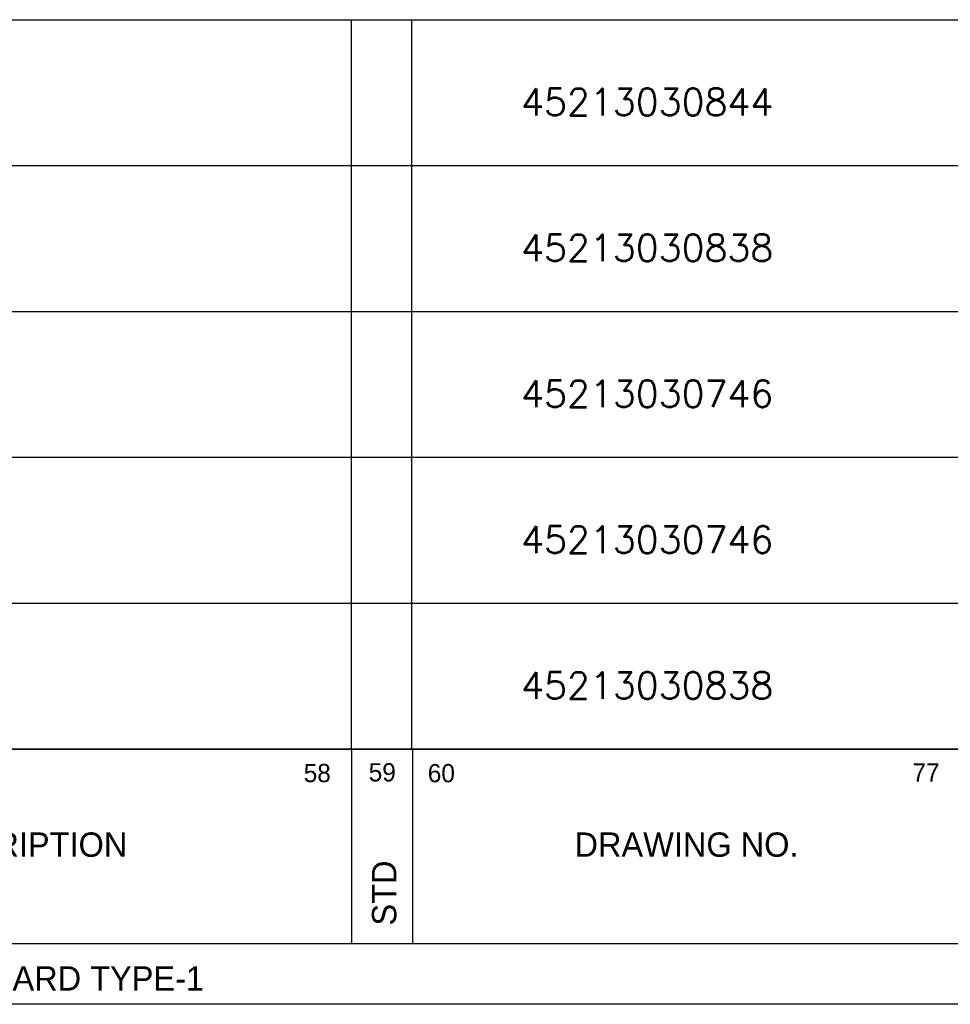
# Model space of a CAD drawing. Extents: x 10867 to 12547, y -210 to 978.
# Tile 5 of 7: x 11830 to 12136, y 130 to 454. Entities that reach past the tile are written whole.
import ezdxf
from ezdxf.enums import TextEntityAlignment as Align

# ---------------------------------------------------------------- set-up
doc = ezdxf.new("R2010")
doc.units = 0
doc.header["$LTSCALE"] = 5
doc.header["$MEASUREMENT"] = 0
doc.layers.get('0').update_dxf_attribs({"linetype": 'CONTINUOUS'})
doc.styles.add('ROMANS', font='romans.shx')

# ---------------------------------------------------------------- blocks, each defined once
blk = doc.blocks.new('A3')
at = {"color": 5}
for p, q in [((410, 106), (168, 106)), ((268, 106), (268, 90)), ((273, 106), (273, 90)), ((168, 90), (410, 90))]:
    blk.add_line(p, q, dxfattribs=at)
blk.add_line((410, 85), (240, 85))
for s, height, p in [('58', 1.5, (264.062, 103.276)), ('59', 1.5, (269.409, 103.337)), ('60', 1.5, (274.268, 103.268)), ('77', 1.5, (314.129, 103.316)), ('DESCRIPTION', 2, (231.275, 97.138)), ('DRAWING NO.', 2, (286.338, 97.138)), ('CARD TYPE-1', 2, (238.179, 86.13))]:
    blk.add_text(s, height=height, dxfattribs=at).set_placement(p)
blk.add_text('STD', height=2, rotation=90, dxfattribs=at).set_placement((271.68, 91.481))
at = {"color": 7, "style": 'ROMANS', "width": 1.3}
blk.add_attdef('DRG_NO', (81.193, 282.789), '', height=3.5, rotation=180, dxfattribs=at)
at = {"style": 'ROMANS'}
for tag, p, width in [('SHTNO', (13.589, 112.796), 0.8), ('REV_NO', (13.609, 103.509), 0.8), ('DRG_NO', (13.688, 75.163), 0.9)]:
    blk.add_attdef(tag, p, '', height=2.8, rotation=90, dxfattribs=dict(at, width=width))
at = {"color": 7, "style": 'ROMANS'}
for tag, p, height in [('PRODUCT', (309.081, 74.125), 4), ('DRN_SIGN', (366.754, 58.083), 1), ('CHD_SIGN', (366.794, 52.108), 1), ('APP_SIGN', (367.443, 46.306), 1), ('TITLE1', (257.161, 19.996), 3.5), ('TITLE2', (256.849, 13.78), 3.5)]:
    blk.add_attdef(tag, p, '', height=height, dxfattribs=at)
for tag, height, p in [('DRN_BY', 2, (352.453, 59.462)), ('DRN_DATE', 1.5, (390.703, 59.562)), ('CHD_BY', 2, (352.453, 53.454)), ('CHD_DATE', 1.5, (390.606, 54.046)), ('NOVAR', 2.5, (403.979, 50.511)), ('APP_BY', 2, (352.453, 47.446)), ('APP_DATE', 1.5, (390.606, 47.546)), ('REFTOASSY', 2.5, (357.116, 34.38)), ('ITNO', 2.5, (390.337, 34.655)), ('SCALE', 2.5, (313.439, 33.999)), ('NOIT', 2.5, (404.463, 32.959)), ('REV_NO', 3.5, (404.113, 21.064)), ('SHTNO', 2.5, (364.939, 12.481)), ('NOSHT', 2.5, (406.967, 12.659))]:
    blk.add_attdef(tag, text='', height=height, dxfattribs=at).set_placement(p, align=Align.MIDDLE)
at = {"color": 7, "style": 'ROMANS', "width": 0.8}
blk.add_attdef('WEIGHT', text='', height=2.3, dxfattribs=at).set_placement((330.676, 33.745), align=Align.MIDDLE)
at = {"color": 7, "style": 'ROMANS', "width": 1.3}
blk.add_attdef('DRG_NO', (341.377, 19.211), '', height=3.5, dxfattribs=at)
blk = doc.blocks.new('var1_btemplate')
at = {"color": 3}
for p, q in [((-254, 12), (0, 12)), ((-142, 0), (-142, 12)), ((-137.036, 0), (-137.036, 12)), ((-254, 0), (0, 0))]:
    blk.add_line(p, q, dxfattribs=at)
at = {"style": 'ROMANS', "flags": 4}
for tag, p in [('UT_O_QTY', (-37.049, 0.189)), ('ZONE', (-1.145, -0.086)), ('A/C', (-42.213, 1.837)), ('GS', (-6, 2.999))]:
    blk.add_attdef(tag, p, '', height=2.2, rotation=90, dxfattribs=at)
at = {"style": 'ROMANS', "width": 0.6, "flags": 4}
blk.add_attdef('ITEM_DESC', (-190.445, 7.427), '', height=2, dxfattribs=at)
at = {"style": 'ROMANS', "flags": 4}
for tag, p in [('ITEM_NO', (-91.78, 7.249)), ('MAT_CODE', (-79.247, 7.428)), ('IT_NO', (-203.147, 4.405)), ('QTY', (-34.274, 2.227)), ('IT_VAR', (-90.957, 1.167)), ('MAT_SPEC', (-79.125, 1.328))]:
    blk.add_attdef(tag, p, '', height=2.2, dxfattribs=at)
at = {"style": 'ROMANS'}
blk.add_attdef('WEIGHT', text='', height=2.2, dxfattribs=at).set_placement((-34.53, 6.62), align=Align.BOTTOM_LEFT)
at = {"style": 'ROMANS', "flags": 4}
for tag, p in [('VAR_0', (-248.358, 4.326)), ('DR_NO', (-117.683, 4.127))]:
    blk.add_attdef(tag, text='', height=2.2, dxfattribs=at).set_placement(p, align=Align.CENTER)
for tag, width, p in [('REMARKS', 0.75, (-242, 3.944)), ('ITEM_SIZE', 0.6, (-190.553, 1.491))]:
    blk.add_attdef(tag, text='', height=2, dxfattribs=dict(at, width=width)).set_placement(p, align=Align.BOTTOM_LEFT)
at = {"style": 'ROMANS'}
blk.add_attdef('IT_V', (-211.429, 4.436), '', height=2.2, dxfattribs=at)
at = {"style": 'ROMANS', "flags": 4}
blk.add_attdef('STD_NO', text='', height=2.2, dxfattribs=at).set_placement((-141.137, 5.585), align=Align.MIDDLE_LEFT)

msp = doc.modelspace()

# ---------------------------------------------------------------- block references
at = {"xscale": 4, "yscale": 4, "zscale": 4}
msp.add_blockref('A3', (10867.17, -210.09), dxfattribs=at)
ref = msp.add_blockref('var1_btemplate', (12507.17, 405.91), dxfattribs=dict(xscale=4, yscale=4))
ref.add_attrib('DR_NO', '45213030844', dxfattribs={"height": 8.8, "style": 'ROMANS'}).set_placement((12036.44, 422.42), align=Align.CENTER)
ref = msp.add_blockref('var1_btemplate', (12507.17, 357.91), dxfattribs=dict(xscale=4, yscale=4))
ref.add_attrib('DR_NO', '45213030838', dxfattribs={"height": 8.8, "style": 'ROMANS'}).set_placement((12036.44, 374.42), align=Align.CENTER)
ref = msp.add_blockref('var1_btemplate', (12507.17, 309.91), dxfattribs=dict(xscale=4, yscale=4))
ref.add_attrib('DR_NO', '45213030746', dxfattribs={"height": 8.8, "style": 'ROMANS'}).set_placement((12036.44, 326.42), align=Align.CENTER)
ref = msp.add_blockref('var1_btemplate', (12507.17, 261.91), dxfattribs=dict(xscale=4, yscale=4))
ref.add_attrib('DR_NO', '45213030746', dxfattribs={"height": 8.8, "style": 'ROMANS'}).set_placement((12036.44, 278.42), align=Align.CENTER)
ref = msp.add_blockref('var1_btemplate', (12507.17, 213.91), dxfattribs=dict(xscale=4, yscale=4))
ref.add_attrib('DR_NO', '45213030838', dxfattribs={"height": 8.8, "style": 'ROMANS'}).set_placement((12036.44, 230.42), align=Align.CENTER)

doc.saveas('drawing.dxf')
